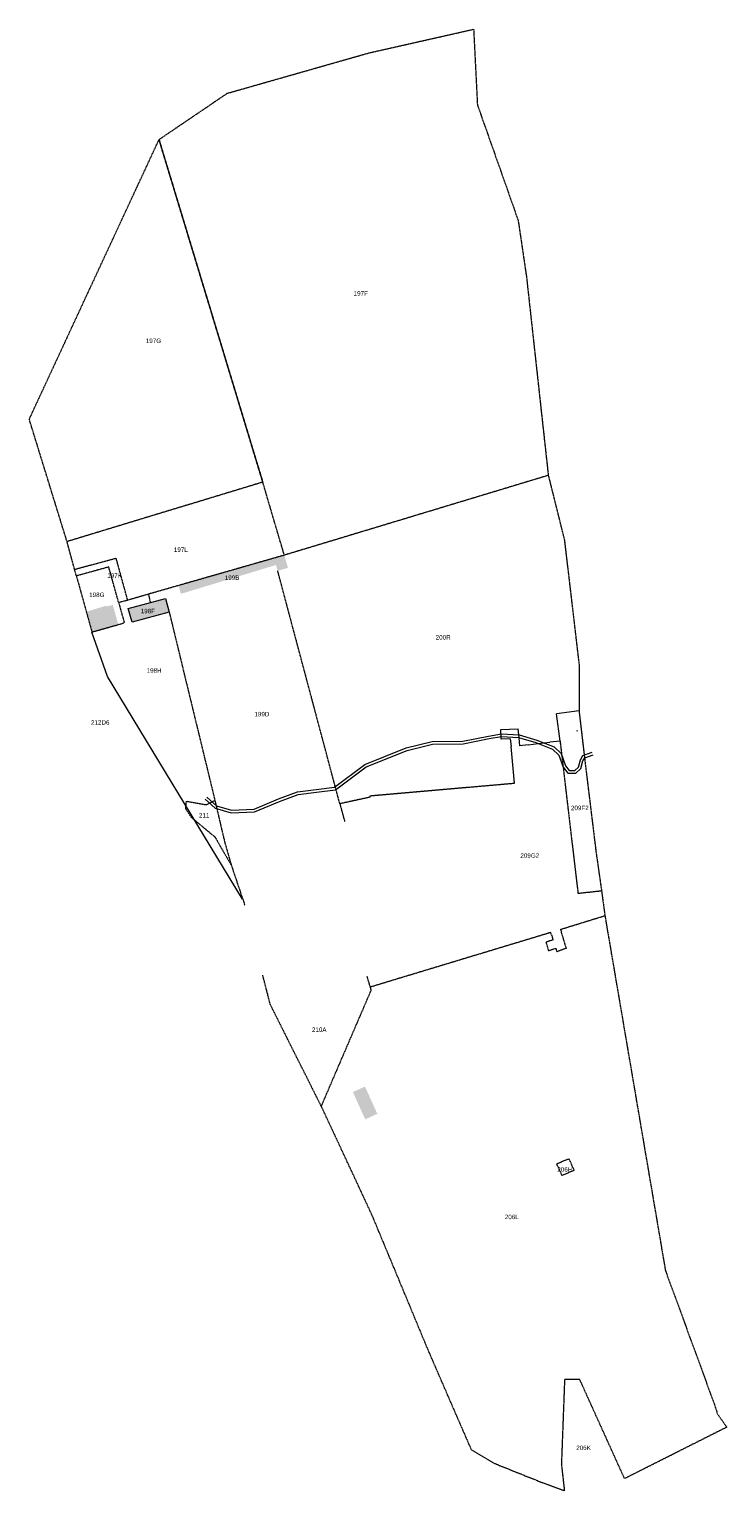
# Model space of a CAD drawing. Header units: centimetres. Extents: x 11695409 to 11723710, y 12072421 to 12131761.
import ezdxf

# ---------------------------------------------------------------- set-up
doc = ezdxf.new("R2010")
doc.units = ezdxf.units.CM
doc.header["$LTSCALE"] = 5
doc.linetypes.add('0001DEF-Long Dashed Dotted', pattern=[7.747, 6.096, -0.762, 0.127, -0.762])
doc.linetypes.add('Lijnpatroon-11', pattern=[1.058075, 0.705383, -0.352692])
doc.layers.add('Bestaand-4 massa', color=7, linetype='Continuous', lineweight=9)
doc.layers.add('Tekst-beschrijving', color=7, linetype='Lijnpatroon-11', lineweight=13)
for name, color, linetype, lineweight, true_color in [('Bpn_CaPa', 7, 'Continuous', 5, 0x264c00), ('Bpn_ReBu', 4, 'Continuous', 5, 0x00ffff), ("Cours d'eau", 140, 'Continuous', 5, 0x00bfff), ('Hulplijnen-grenzen site', 7, '0001DEF-Long Dashed Dotted', 13, 0x108131), ('Limite de propriété', 5, 'Continuous', 30, 0x0000ff), ('Mur', 2, 'Continuous', 5, 0xffff00)]:
    doc.layers.add(name, color=color, linetype=linetype, lineweight=lineweight, true_color=true_color)
doc.styles.add('Arial', font='Arial.ttf')

msp = doc.modelspace()

# ---------------------------------------------------------------- hatches: boundary and pattern name
at = {"layer": 'Bestaand-4 massa', "linetype": 'Continuous', "lineweight": 0, "true_color": 0x4c4c4c}
for points in [[(11704888, 12109846), (11705420, 12110007), (11705467, 12109847), (11705490, 12109770), (11705903, 12109892), (11705903, 12109906), (11705758, 12110406), (11705739, 12110401), (11705739, 12110401), (11705716, 12110394), (11703823, 12109844), (11701470, 12109149), (11701562, 12108837)], [(11699581, 12107681), (11699428, 12108240), (11700937, 12108651), (11701089, 12108092), (11699581, 12107681)]]:
    msp.add_hatch(color=251, dxfattribs=at).paths.add_polyline_path(points)
at = {"layer": 'Bestaand-4 massa', "linetype": 'Continuous', "lineweight": 0, "true_color": 0xc0c0c0}
for points in [[(11697724, 12108111), (11698518, 12108350), (11698527, 12108317), (11698799, 12108387), (11699023, 12107589), (11697952, 12107286)], [(11709533, 12087726), (11709041, 12087502), (11708723, 12088203), (11708539, 12088608), (11708723, 12088690), (11709031, 12088830)]]:
    msp.add_hatch(color=9, dxfattribs=at).paths.add_polyline_path(points)

# ---------------------------------------------------------------- linework, layer by layer
at = {"layer": 'Bpn_CaPa'}
for p, q in [((11704884, 12113372), (11704884, 12113372)), ((11697952, 12107286), (11697952, 12107286)), ((11717715, 12104087), (11716805, 12103970)), ((11716946, 12102860), (11716805, 12103970)), ((11714538, 12103327), (11715249, 12103358)), ((11714557, 12102939), (11714538, 12103327)), ((11714927, 12102955), (11714557, 12102939)), ((11714927, 12102955), (11714957, 12102637)), ((11715282, 12102994), (11715249, 12103358)), ((11715311, 12102671), (11715282, 12102994)), ((11715099, 12101153), (11714957, 12102637)), ((11715652, 12102710), (11715311, 12102671)), ((11715652, 12102710), (11716063, 12102758)), ((11716063, 12102758), (11716529, 12102812)), ((11716946, 12102860), (11716529, 12102812)), ((11701787, 12100415), (11701787, 12100415))]:
    msp.add_line(p, q, dxfattribs=at)
at = {"layer": 'Bpn_CaPa', "flags": 128}
msp.add_lwpolyline([(11701089, 12108092), (11699581, 12107681), (11699428, 12108240), (11700937, 12108651), (11701089, 12108092)], close=True, dxfattribs=at)
at = {"layer": 'Bpn_ReBu'}
for q in [(11698527, 12108317), (11698526, 12108320)]:
    msp.add_line((11698526, 12108320), q, dxfattribs=at)
at = {"layer": "Cours d'eau", "flags": 128}
for points in [[(11702544, 12100503), (11702959, 12100133), (11703605, 12099947), (11704554, 12099984), (11705561, 12100408), (11706318, 12100687), (11707065, 12100789), (11707840, 12100884), (11709085, 12101818), (11710738, 12102481), (11711765, 12102740), (11713013, 12102742), (11714065, 12102958), (11714573, 12103045), (11715266, 12103010), (11715970, 12102795), (11716645, 12102526), (11716895, 12102291), (11717066, 12101804), (11717261, 12101563), (11717582, 12101553), (11717787, 12101748), (11717873, 12102051), (11717949, 12102184), (11718284, 12102304)], [(11702616, 12100584), (11703013, 12100230), (11703618, 12100055), (11704530, 12100091), (11705522, 12100509), (11706292, 12100792), (11707051, 12100896), (11707798, 12100988), (11709031, 12101913), (11710704, 12102584), (11711752, 12102848), (11713002, 12102850), (11714045, 12103064), (11714567, 12103153), (11715285, 12103117), (11716006, 12102897), (11716704, 12102619), (11716988, 12102351), (11717161, 12101858), (11717314, 12101669), (11717540, 12101662), (11717691, 12101806), (11717773, 12102093), (11717875, 12102273), (11718248, 12102406)]]:
    msp.add_lwpolyline(points, dxfattribs=at)
at = {"layer": 'Hulplijnen-grenzen site'}
for p, q in [((11716469, 12113646), (11717120, 12111034)), ((11705758, 12110406), (11704884, 12113372)), ((11697247, 12109831), (11696941, 12110958)), ((11717120, 12111034), (11717725, 12105898)), ((11705758, 12110406), (11701042, 12109052)), ((11697321, 12109562), (11697952, 12107286)), ((11708012, 12100311), (11705490, 12109770)), ((11700794, 12108981), (11700241, 12108822)), ((11701042, 12109052), (11700794, 12108981)), ((11699037, 12108482), (11699265, 12107658)), ((11700241, 12108822), (11699392, 12108573)), ((11700241, 12108822), (11700322, 12108480)), ((11697952, 12107286), (11699265, 12107658)), ((11701089, 12108092), (11702940, 12100452)), ((11717725, 12105898), (11717715, 12104087)), ((11717715, 12104087), (11717947, 12102107)), ((11716946, 12102860), (11717675, 12096669)), ((11717947, 12102107), (11718404, 12098362)), ((11709237, 12100640), (11715099, 12101153)), ((11709241, 12100582), (11708014, 12100314)), ((11709241, 12100582), (11709237, 12100640)), ((11708012, 12100311), (11708209, 12099589)), ((11718404, 12098362), (11718631, 12096770)), ((11703602, 12097831), (11704156, 12096193)), ((11718631, 12096770), (11717675, 12096669)), ((11718631, 12096770), (11718766, 12095771)), ((11716967, 12095214), (11718766, 12095771)), ((11716967, 12095214), (11716998, 12095112)), ((11718766, 12095771), (11721219, 12081371)), ((11716570, 12095087), (11709238, 12092868)), ((11716660, 12094792), (11716375, 12094689)), ((11716375, 12094689), (11716476, 12094352)), ((11716600, 12094987), (11716570, 12095087)), ((11716600, 12094987), (11716660, 12094792)), ((11717201, 12094444), (11716998, 12095112)), ((11716476, 12094352), (11716772, 12094445)), ((11716772, 12094445), (11716813, 12094304)), ((11717201, 12094444), (11716813, 12094304)), ((11705189, 12092162), (11704884, 12093350)), ((11709106, 12093308), (11709238, 12092868)), ((11709238, 12092868), (11709278, 12092732)), ((11707259, 12088031), (11709278, 12092732)), ((11707259, 12088031), (11705189, 12092162)), ((11708769, 12084794), (11707259, 12088031)), ((11709341, 12083559), (11708769, 12084794)), ((11711634, 12078040), (11709341, 12083559)), ((11721219, 12081371), (11723207, 12075933)), ((11713354, 12074079), (11711634, 12078040)), ((11717129, 12076945), (11717000, 12073487)), ((11717748, 12076932), (11717129, 12076945)), ((11719563, 12072915), (11717748, 12076932)), ((11723207, 12075933), (11723335, 12075536)), ((11723335, 12075536), (11723710, 12075004)), ((11723710, 12075004), (11719563, 12072915)), ((11714293, 12073520), (11713354, 12074079)), ((11716219, 12072746), (11714293, 12073520)), ((11717000, 12073487), (11717115, 12072491)), ((11717109, 12072421), (11716219, 12072746)), ((11717115, 12072491), (11717109, 12072421))]:
    msp.add_line(p, q, dxfattribs=at)
at = {"layer": 'Hulplijnen-grenzen site', "flags": 128}
for points in [[(11705758, 12110406), (11704884, 12113372), (11700674, 12127280), (11703444, 12129160), (11709192, 12130800), (11712828, 12131622), (11713439, 12131761), (11713592, 12128690), (11715246, 12123999), (11715585, 12121696), (11716469, 12113646), (11705758, 12110406)], [(11704884, 12113372), (11696941, 12110958), (11695409, 12115927), (11700674, 12127280), (11704884, 12113372)], [(11699392, 12108573), (11699037, 12108482), (11698635, 12109927), (11697321, 12109562), (11697247, 12109831), (11698924, 12110284), (11699392, 12108573)], [(11703602, 12097831), (11702953, 12098955), (11701991, 12099757), (11701760, 12100102), (11701787, 12100415), (11702592, 12100275), (11702940, 12100452), (11703341, 12098741), (11703602, 12097831)], [(11717511, 12085429), (11717028, 12085218), (11716811, 12085696), (11717304, 12085906), (11717511, 12085429)]]:
    msp.add_lwpolyline(points, close=True, dxfattribs=at)
at = {"layer": 'Hulplijnen-grenzen site', "linetype": 'Continuous', "transparency": 33554687}
for points in [[(11698578, 12105475, 9889), (11697952, 12107286, 0)], [(11704068, 12096444, 10084), (11698578, 12105475, 9889)]]:
    msp.add_polyline3d(points, dxfattribs=at)
at = {"layer": 'Limite de propriété'}
for p, q in [((11717715, 12104087), (11717715, 12104087)), ((11718631, 12096770), (11718631, 12096770))]:
    msp.add_line(p, q, dxfattribs=at)
at = {"layer": 'Mur'}
msp.add_line((11717612, 12103282), (11717660, 12103278), dxfattribs=at)

# ---------------------------------------------------------------- texts
at = {"layer": 'Tekst-beschrijving', "char_height": 181.6, "attachment_point": 7, "rotation": 0.10179, "line_spacing_factor": 0.44237, "style": 'Arial'}
for s, insert in [('197F', (11708571, 12120942)), ('197G', (11700139, 12119017)), ('197L', (11701277, 12110536)), ('197K', (11698575, 12109483)), ('199B', (11703344, 12109397)), ('198G', (11697841, 12108705)), ('198F', (11699933, 12108044)), ('200R', (11711901, 12106978)), ('198H', (11700172, 12105631)), ('199D', (11704545, 12103860)), ('212D6', (11697916, 12103523)), ('211', (11702296, 12099751)), ('209F2', (11717388, 12100051)), ('209G2', (11715336, 12098116)), ('210A', (11706877, 12091048)), ('206H', (11716837, 12085374)), ('206L', (11714705, 12083446)), ('206K', (11717602, 12074072))]:
    msp.add_mtext(s, dxfattribs=dict(at, insert=insert))

doc.saveas('drawing.dxf')
